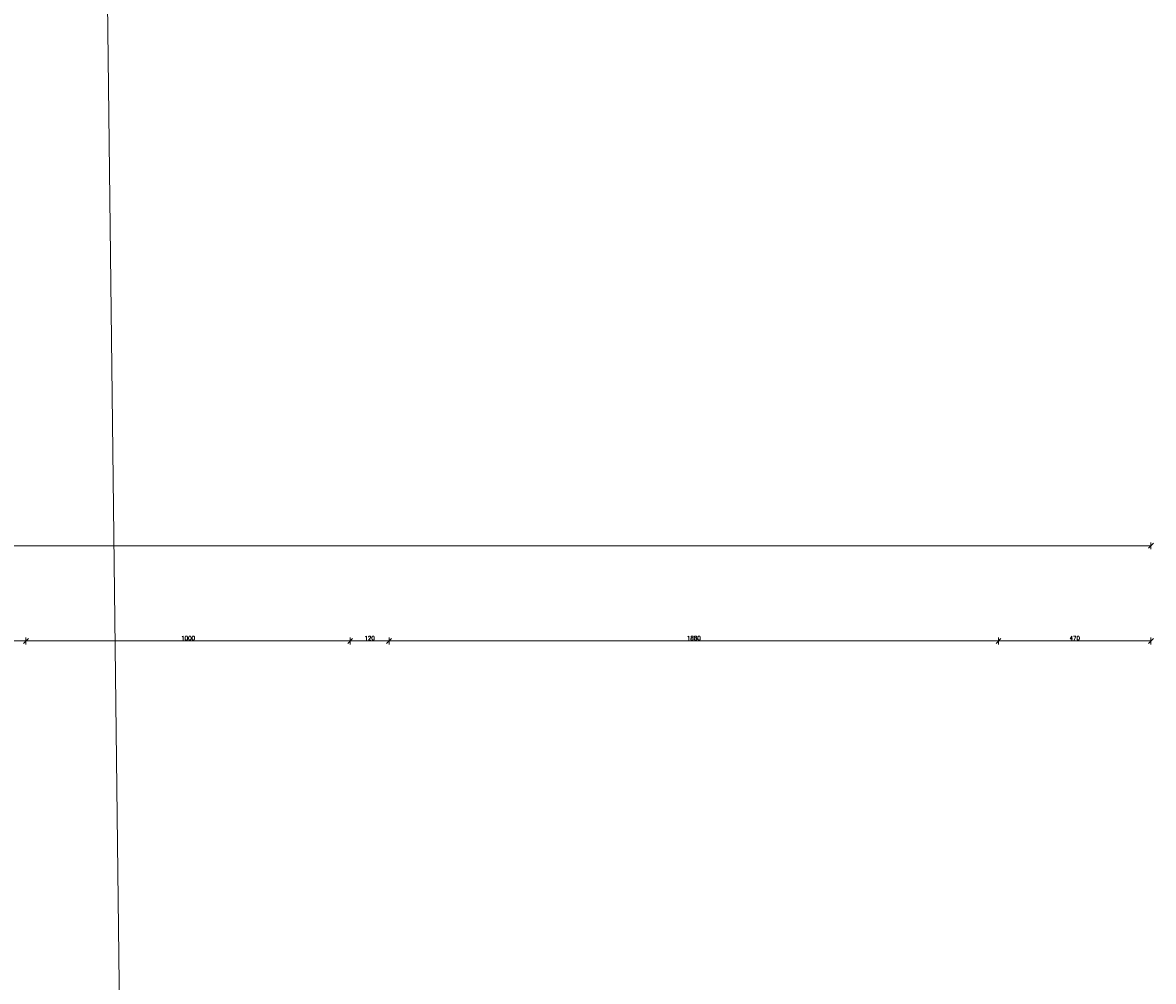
# Model space of a CAD drawing. Header units: millimetres. Extents: x -1893473 to 1546619, y -568027 to 942944.
# Tile 221 of 256: x 189511 to 192999, y -498539 to -495583. Entities that reach past the tile are written whole.
import ezdxf
from ezdxf.enums import TextEntityAlignment as Align

# ---------------------------------------------------------------- set-up
doc = ezdxf.new("R2010")
doc.units = ezdxf.units.MM
doc.header["$LTSCALE"] = 0.2
doc.layers.get('0').update_dxf_attribs({"lineweight": 0})
for name, color, linetype, lineweight in [('!! 0_Opis_pom', 9, 'Continuous', 13), ('!! 1_OPIS POM NOWE', 140, 'Continuous', 5), ('!! wymiary osi', 250, 'Continuous', 9), ('P-Opis nadproża', 150, 'Continuous', 9)]:
    doc.layers.add(name, color=color, linetype=linetype, lineweight=lineweight)
doc.layers.add('!! 0_ramki', color=251, linetype='Continuous', lineweight=9, plot=False)
doc.styles.add('ARIAL', font='tahoma.ttf')
doc.styles.add('TXT', font='simplex.shx')
doc.dimstyles.new('DIM50', dxfattribs={"dimscale": 5, "dimtxt": 2.5, "dimasz": 1.5, "dimexe": 0, "dimexo": 0, "dimgap": 0.5, "dimtad": 1, "dimdec": 4, "dimrnd": 0.5, "dimdsep": 46, "dimtxsty": 'TXT', "dimblk1": 'TICK1', "dimblk2": 'TICK1', "dimsah": 1, "dimcen": 0, "dimse1": 1, "dimse2": 1, "dimclrd": 1, "dimclre": 7, "dimclrt": 9, "dimadec": 0, "dimazin": 0, "dimtfac": 1, "dimtdec": 4, "dimtmove": 2, "dimatfit": 3, "dimldrblk": 'TICK1', "dimfxl": 1, "dimtolj": 1, "dimarcsym": 0})

# ---------------------------------------------------------------- blocks, each defined once
blk = doc.blocks.new('TICK1')
at = {"color": 2}
blk.add_line((-1, -1), (1, 1), dxfattribs=at)
at = {"color": 0}
for p, q in [((0, 0), (-1, 0)), ((0, -1.4), (0, 1.4))]:
    blk.add_line(p, q, dxfattribs=at)
blk = doc.blocks.new('*D1489')
at = {"layer": '!! wymiary osi', "color": 1, "lineweight": -2, "transparency": 16777216}
blk.add_line((321217.2, -503095.6), (307507.2, -503095.6), dxfattribs=at)
at = {"layer": 'DEFPOINTS', "color": 0, "transparency": 16777216}
for p in [(307499.7, -503095.6), (307499.7, -504663.7), (321224.7, -504663.7)]:
    blk.add_point(p, dxfattribs=at)
at = {"layer": '!! wymiary osi', "color": 1, "lineweight": -2, "transparency": 16777216, "xscale": 7.5, "yscale": 7.5, "zscale": 7.5, "rotation": 180}
blk.add_blockref('TICK1', (307499.7, -503095.6), dxfattribs=at)
at = {"layer": '!! wymiary osi', "color": 1, "lineweight": -2, "transparency": 16777216, "xscale": 7.5, "yscale": 7.5, "zscale": 7.5}
blk.add_blockref('TICK1', (321224.7, -503095.6), dxfattribs=at)
at = {"layer": '!! wymiary osi', "color": 9, "transparency": 16777216, "insert": (314362.2, -503086.9), "char_height": 12.5, "attachment_point": 5, "style": 'TXT'}
blk.add_mtext('\\A1;13725', dxfattribs=at)
blk = doc.blocks.new('*D1490')
at = {"layer": '!! wymiary osi', "color": 1, "lineweight": -2, "transparency": 16777216}
blk.add_line((321217.2, -503389.1), (320762.1, -503389.1), dxfattribs=at)
at = {"layer": 'DEFPOINTS', "color": 0, "transparency": 16777216}
for p in [(320754.6, -503389.1), (321224.7, -504663.7), (320754.6, -505133.7)]:
    blk.add_point(p, dxfattribs=at)
at = {"layer": '!! wymiary osi', "color": 1, "lineweight": -2, "transparency": 16777216, "xscale": 7.5, "yscale": 7.5, "zscale": 7.5, "rotation": 180}
blk.add_blockref('TICK1', (320754.6, -503389.1), dxfattribs=at)
at = {"layer": '!! wymiary osi', "color": 1, "lineweight": -2, "transparency": 16777216, "xscale": 7.5, "yscale": 7.5, "zscale": 7.5}
blk.add_blockref('TICK1', (321224.7, -503389.1), dxfattribs=at)
at = {"layer": '!! wymiary osi', "color": 9, "transparency": 16777216, "insert": (320989.6, -503380.3), "char_height": 12.5, "attachment_point": 5, "style": 'TXT'}
blk.add_mtext('\\A1;470', dxfattribs=at)
blk = doc.blocks.new('*D1491')
at = {"layer": '!! wymiary osi', "color": 1, "lineweight": -2, "transparency": 16777216}
blk.add_line((320747.1, -503389.1), (318882.1, -503389.1), dxfattribs=at)
at = {"layer": 'DEFPOINTS', "color": 0, "transparency": 16777216}
for p in [(318874.6, -503389.1), (318874.6, -505133.7), (320754.6, -505133.7)]:
    blk.add_point(p, dxfattribs=at)
at = {"layer": '!! wymiary osi', "color": 1, "lineweight": -2, "transparency": 16777216, "xscale": 7.5, "yscale": 7.5, "zscale": 7.5, "rotation": 180}
blk.add_blockref('TICK1', (318874.6, -503389.1), dxfattribs=at)
at = {"layer": '!! wymiary osi', "color": 1, "lineweight": -2, "transparency": 16777216, "xscale": 7.5, "yscale": 7.5, "zscale": 7.5}
blk.add_blockref('TICK1', (320754.6, -503389.1), dxfattribs=at)
at = {"layer": '!! wymiary osi', "color": 9, "transparency": 16777216, "insert": (319814.6, -503380.3), "char_height": 12.5, "attachment_point": 5, "style": 'TXT'}
blk.add_mtext('\\A1;1880', dxfattribs=at)
blk = doc.blocks.new('*D1492')
at = {"layer": '!! wymiary osi', "color": 1, "lineweight": -2, "transparency": 16777216}
blk.add_line((318867.1, -503389.1), (318762.1, -503389.1), dxfattribs=at)
at = {"layer": 'DEFPOINTS', "color": 0, "transparency": 16777216}
for p in [(318754.6, -503389.1), (318754.6, -505133.7), (318874.6, -505133.7)]:
    blk.add_point(p, dxfattribs=at)
at = {"layer": '!! wymiary osi', "color": 1, "lineweight": -2, "transparency": 16777216, "xscale": 7.5, "yscale": 7.5, "zscale": 7.5, "rotation": 180}
blk.add_blockref('TICK1', (318754.6, -503389.1), dxfattribs=at)
at = {"layer": '!! wymiary osi', "color": 1, "lineweight": -2, "transparency": 16777216, "xscale": 7.5, "yscale": 7.5, "zscale": 7.5}
blk.add_blockref('TICK1', (318874.6, -503389.1), dxfattribs=at)
at = {"layer": '!! wymiary osi', "color": 9, "transparency": 16777216, "insert": (318814.6, -503380.3), "char_height": 12.5, "attachment_point": 5, "style": 'TXT'}
blk.add_mtext('\\A1;120', dxfattribs=at)
blk = doc.blocks.new('*D1493')
at = {"layer": '!! wymiary osi', "color": 1, "lineweight": -2, "transparency": 16777216}
blk.add_line((318747.1, -503389.1), (317762.1, -503389.1), dxfattribs=at)
at = {"layer": 'DEFPOINTS', "color": 0, "transparency": 16777216}
for p in [(317754.6, -503389.1), (317754.6, -505133.7), (318754.6, -505133.7)]:
    blk.add_point(p, dxfattribs=at)
at = {"layer": '!! wymiary osi', "color": 1, "lineweight": -2, "transparency": 16777216, "xscale": 7.5, "yscale": 7.5, "zscale": 7.5, "rotation": 180}
blk.add_blockref('TICK1', (317754.6, -503389.1), dxfattribs=at)
at = {"layer": '!! wymiary osi', "color": 1, "lineweight": -2, "transparency": 16777216, "xscale": 7.5, "yscale": 7.5, "zscale": 7.5}
blk.add_blockref('TICK1', (318754.6, -503389.1), dxfattribs=at)
at = {"layer": '!! wymiary osi', "color": 9, "transparency": 16777216, "insert": (318254.6, -503380.3), "char_height": 12.5, "attachment_point": 5, "style": 'TXT'}
blk.add_mtext('\\A1;1000', dxfattribs=at)
blk = doc.blocks.new('*D1494')
at = {"layer": '!! wymiary osi', "color": 1, "lineweight": -2, "transparency": 16777216}
blk.add_line((317747.1, -503389.1), (317642.1, -503389.1), dxfattribs=at)
at = {"layer": 'DEFPOINTS', "color": 0, "transparency": 16777216}
for p in [(317634.6, -503389.1), (317634.6, -505133.7), (317754.6, -505133.7)]:
    blk.add_point(p, dxfattribs=at)
at = {"layer": '!! wymiary osi', "color": 1, "lineweight": -2, "transparency": 16777216, "xscale": 7.5, "yscale": 7.5, "zscale": 7.5, "rotation": 180}
blk.add_blockref('TICK1', (317634.6, -503389.1), dxfattribs=at)
at = {"layer": '!! wymiary osi', "color": 1, "lineweight": -2, "transparency": 16777216, "xscale": 7.5, "yscale": 7.5, "zscale": 7.5}
blk.add_blockref('TICK1', (317754.6, -503389.1), dxfattribs=at)
at = {"layer": '!! wymiary osi', "color": 9, "transparency": 16777216, "insert": (317694.6, -503380.3), "char_height": 12.5, "attachment_point": 5, "style": 'TXT'}
blk.add_mtext('\\A1;120', dxfattribs=at)
blk = doc.blocks.new('A$C2EB40A8D')
at = {"layer": '!! 0_ramki'}
blk.add_lwpolyline([(-3943.9525, -13823.32675), (-3943.9525, 28176.67325), (25756.0475, 28176.67325), (26256.0475, -13823.32675)], close=True, dxfattribs=at)
at = {"layer": '!! 0_Opis_pom', "ltscale": 0.7, "style": 'ARIAL'}
for tag, p in [('B1,21', (-891.77727, 31796.97458)), ('A1,16', (-13651.31084, 31587.95236)), ('B1,19', (-5798.61305, 31587.22944)), ('B1/17', (-9701.43347, 31565.05244)), ('1,23', (10805.41388, 31565.05244)), ('1,22', (4526.58954, 31507.65132)), ('A1,1', (-16866.13618, 31459.3792)), ('B1,18', (-7791.62894, 31330.08444)), ('B1,20', (-2961.4347, 31167.05787)), ('A1,6', (-19287.17717, 30923.71998)), ('B1,1', (14135.63445, 30913.92963)), ('B1,3', (17346.74696, 30023.81022)), ('B1,4', (29817.71501, 29157.67457)), ('A1,5', (-23454.5385, 28820.77901)), ('A1,2', (-17502.57721, 28602.57524)), ('B1,2D', (2616.16402, 28559.52261)), ('A1,15', (-13651.31084, 28261.46046)), ('B1,4', (29883.58177, 28158.35876)), ('B1,2B', (18801.54781, 27650.12382)), ('B1,2A', (13086.7373, 27376.04393)), ('A1,3', (-16846.27912, 25980.40356)), ('B1,8', (9089.53994, 25356.27639)), ('B1,6', (31915.87888, 23754.79829)), ('A1,4', (-24010.17576, 23559.17399)), ('B1,14', (-11621.32288, 23261.44183)), ('B1,13', (-3080.55208, 22924.09997)), ('B1,5', (29245.49088, 22896.69268)), ('B1,10', (3982.60923, 22874.21277)), ('B1,9', (5634.43488, 22623.92098)), ('B1,2C', (13327.26639, 22378.5328)), ('B1,7', (16398.41175, 22348.28836)), ('B1,11', (5553.20442, 20939.83877)), ('B1,12', (3693.27174, 20628.72148)), ('C1,3', (5969.08376, 16336.01084)), ('C1,2', (11955.93711, 11671.55655)), ('C1,1', (15659.17205, 11415.94196)), ('C1,4', (5140.00888, 9205.5831)), ('C1,5', (5680.4486, 6154.54995)), ('C1,10', (16327.05085, 6080.66085)), ('C1,9', (16526.57171, 3173.45283)), ('C1,6', (6367.37903, 2771.84181)), ('D0,18', (-1981.87701, -110.73158)), ('D0,7', (-13531.42299, -1159.67649)), ('C1,7', (7275.77161, -1303.00991)), ('D0,17', (2064.87671, -1345.69113)), ('D0,3', (-9324.21674, -1442.63631)), ('D0,6', (-17529.61851, -1957.37463)), ('D0,10', (-21369.4432, -2140.60378)), ('D,09', (-12990.08379, -2746.32902)), ('D0,2', (-5516.19514, -3101.87722)), ('D0,16', (2266.73061, -3284.15369)), ('D0,8', (-14357.79539, -3567.69719)), ('D0,5', (-10461.54478, -3629.26575)), ('D0,4', (-8396.53404, -4353.7937)), ('D0,15', (1974.41895, -5205.84774)), ('D0,1', (-5633.49598, -5662.48534)), ('D0,11', (-23334.09291, -6045.78706)), ('D0,12', (-22436.85763, -9302.9678)), ('D0,13', (-22436.85763, -11581.16526)), ('D0,14', (-13645.94445, -11884.57769))]:
    blk.add_attdef(tag, text='', height=119.68, dxfattribs=at).set_placement(p, align=Align.MIDDLE_CENTER)
at = {"layer": '!! 1_OPIS POM NOWE', "style": 'ARIAL'}
for tag, p in [('C1.7A', (7769.3756, 685.765)), ('C1.7C', (7655.80151, -2045.04756)), ('C1.8B', (10935.93068, -2107.41983)), ('C1.8A', (13897.39715, -2120.69016)), ('C1.7B', (8274.43201, -3270.18959)), ('E1.2', (16701.02923, -5331.07351)), ('E1.5E', (21974.23379, -5463.99012)), ('E1.5D', (24989.27391, -5785.36474)), ('E1.1', (8357.81567, -5851.01076)), ('E1.5C', (25222.53959, -6394.64172)), ('E1.5B', (27694.70831, -7009.86571)), ('E1.6', (5279.46063, -8141.28746)), ('E1.5A', (25547.9555, -8495.18994)), ('E1.5G', (23977.19473, -9792.46695)), ('E1.5F', (22414.7084, -9822.66389)), ('E1,4', (13935.69867, -10458.20073)), ('E1.5L', (28030.8296, -11267.7725)), ('E1.3', (5639.18862, -11994.01941)), ('E1.5H', (23988.49716, -12231.38049)), ('E1.5K', (27714.73934, -12977.98364)), ('E1.5I', (22290.68736, -13989.9049)), ('E1.5J', (27095.71534, -16088.17469))]:
    blk.add_attdef(tag, text='', height=119.68, dxfattribs=at).set_placement(p, align=Align.MIDDLE_CENTER)
at = {"layer": '!! wymiary osi'}
for base, p1, p2, picture, middle in [((15598.87011, -2794.3494), (29323.87011, -4362.48908), (15598.87011, -4362.48908), '*D1489', (22461.37011, -2785.5994)), ((25733.8345, -3087.83659), (25853.8345, -4832.48603), (25733.8345, -4832.48603), '*D1494', (25793.8345, -3079.08659)), ((25853.8345, -3087.83659), (26853.8345, -4832.48603), (25853.8345, -4832.48603), '*D1493', (26353.8345, -3079.08659)), ((26853.8345, -3087.83659), (26973.8345, -4832.48603), (26853.8345, -4832.48603), '*D1492', (26913.8345, -3079.08659)), ((26973.8345, -3087.83659), (28853.8345, -4832.48603), (26973.8345, -4832.48603), '*D1491', (27913.8345, -3079.08659)), ((28853.8345, -3087.83659), (29323.87011, -4362.48908), (28853.8345, -4832.48603), '*D1490', (29088.8523, -3079.08659))]:
    dim = blk.add_linear_dim(base=base, p1=p1, p2=p2, dimstyle='DIM50', dxfattribs=at)
    dim.commit()
    dim.dimension.update_dxf_attribs({"geometry": picture, "text_midpoint": middle, "insert": (-291900.79406, 500301.26018)})

msp = doc.modelspace()

# ---------------------------------------------------------------- block references
at = {"layer": 'P-Opis nadproża', "color": 4}
msp.add_blockref('A$C2EB40A8D', (163667.94092, -494401.63474), dxfattribs=at)

doc.saveas('drawing.dxf')
